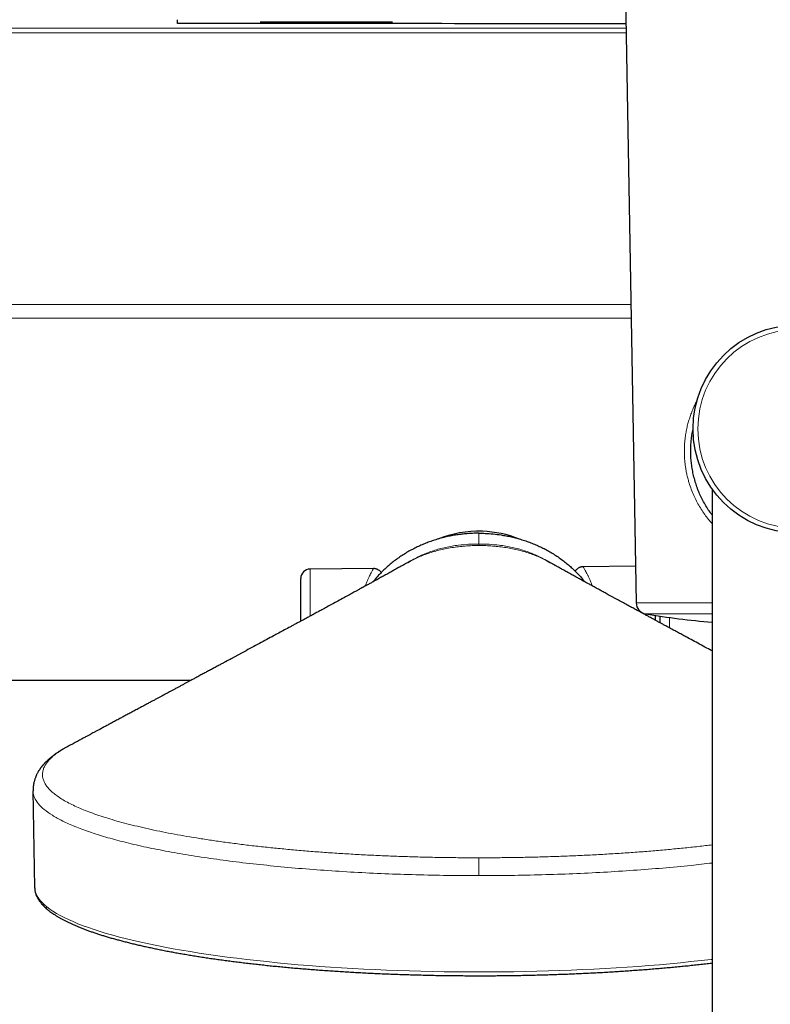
# Model space of a CAD drawing. Header units: millimetres. Extents: x 8 to 2236, y 12 to 2208.
# Tile 13 of 173: x 1039 to 1118, y 517 to 621. Entities that reach past the tile are written whole.
import ezdxf

# ---------------------------------------------------------------- set-up
doc = ezdxf.new("R2010")
doc.units = ezdxf.units.MM

msp = doc.modelspace()

# ---------------------------------------------------------------- linework, layer by layer
at = {"color": 7, "linetype": 'Continuous', "lineweight": 30}
for p, q in [((1102.48, 646.65), (1104, 559.58)), ((1055.48, 620.86), (1055.48, 621.25)), ((1064.22, 621.03), (1078.22, 621.03)), ((1112.02, 571.66), (1112.02, 186.66)), ((1079.86, 563.86), (1079.87, 563.86)), ((1094.87, 563.86), (1094.86, 563.86)), ((1103.93, 563.46), (1098.39, 563.41)), ((1076.2, 563.22), (1069.51, 563.16)), ((1068.52, 557.65), (1068.52, 562.16)), ((1106.02, 558.26), (1106.02, 557.76)), ((1106.52, 557.48), (1106.52, 558.19)), ((1022.86, 551.41), (1056.93, 551.41)), ((1043.87, 544.39), (1043.85, 544.38)), ((1040.19, 539.72), (1040.37, 529.49)), ((1040.37, 529.49), (1040.37, 529.49))]:
    msp.add_line(p, q, dxfattribs=at)
at = {"color": 252, "linetype": 'Continuous', "lineweight": 0}
for p, q in [((1102.94, 620.36), (1029.54, 620.36)), ((1102.95, 619.86), (1029.54, 619.86)), ((1029.54, 591.12), (1103.45, 591.12)), ((1103.48, 589.69), (1029.54, 589.69)), ((1087.36, 566.95), (1087.36, 565.81)), ((1087.36, 566.94), (1087.36, 566.95)), ((1087.36, 565.71), (1087.36, 565.65)), ((1069.51, 563.16), (1069.51, 558.19)), ((1104, 559.58), (1112.02, 559.58)), ((1105.01, 558.3), (1105.01, 558.42)), ((1112.02, 558.42), (1105.01, 558.42)), ((1107.52, 558.05), (1107.52, 556.94))]:
    msp.add_line(p, q, dxfattribs=at)
at = {"color": 252, "linetype": 'Continuous', "lineweight": 0, "flags": 128}
msp.add_lwpolyline([(1040.37, 529.49), (1040.39, 529.29), (1040.44, 529.06), (1040.52, 528.82), (1040.63, 528.59), (1040.77, 528.35), (1040.95, 528.12), (1041.16, 527.89), (1041.4, 527.66), (1041.67, 527.43), (1041.97, 527.2), (1042.31, 526.98), (1042.67, 526.75), (1043.07, 526.53), (1043.49, 526.31), (1043.95, 526.09), (1044.44, 525.88), (1044.95, 525.66), (1045.49, 525.45), (1046.07, 525.25), (1046.67, 525.04), (1047.3, 524.84), (1047.95, 524.64), (1048.64, 524.45), (1049.35, 524.25), (1050.08, 524.07), (1050.84, 523.88), (1051.63, 523.7), (1052.44, 523.53), (1053.28, 523.35), (1054.14, 523.18), (1055.02, 523.02), (1055.92, 522.86), (1056.85, 522.71), (1057.79, 522.56), (1058.76, 522.41), (1059.74, 522.27), (1060.75, 522.14), (1061.77, 522.01), (1062.81, 521.88), (1063.87, 521.76), (1064.94, 521.65), (1066.03, 521.54), (1067.13, 521.43), (1068.25, 521.33), (1069.38, 521.24), (1070.52, 521.15), (1071.68, 521.07), (1072.84, 521), (1074.02, 520.93), (1075.2, 520.86), (1076.39, 520.81), (1077.59, 520.75), (1078.8, 520.71), (1080.01, 520.67), (1081.23, 520.64), (1082.45, 520.61), (1083.68, 520.59), (1084.9, 520.57), (1086.13, 520.56), (1087.36, 520.56), (1088.59, 520.56), (1089.82, 520.57), (1091.05, 520.59), (1092.28, 520.61), (1093.5, 520.64), (1094.71, 520.67), (1095.93, 520.71), (1097.13, 520.75), (1098.33, 520.81), (1099.53, 520.86), (1100.71, 520.93), (1101.88, 521), (1103.05, 521.07), (1104.2, 521.15), (1105.35, 521.24), (1106.48, 521.33), (1107.59, 521.43), (1108.7, 521.54), (1109.79, 521.65), (1110.86, 521.76), (1111.92, 521.88), (1112.02, 521.89)], dxfattribs=at)
at = {"color": 7, "linetype": 'Continuous', "lineweight": 30}
msp.add_circle((1121.02, 577.98), 11, dxfattribs=at)
at = {"color": 252, "linetype": 'Continuous', "lineweight": 0}
msp.add_circle((1121.02, 577.98), 10.5, dxfattribs=at)
at = {"color": 7, "linetype": 'Continuous', "lineweight": 30}
for centre, radius, start, end in [((1087.36, 555.53), 11.63, 88.1812, 111.9527), ((1087.36, 555.53), 11.63, 68.3601, 88.1812), ((1069.52, 562.16), 1, 90.5, 180), ((1105.2, 559.6), 1.2, 181, 260.7875), ((1121.02, 657.13), 100, 260.7875, 264.8364)]:
    msp.add_arc(centre, radius, start, end, dxfattribs=at)
for points, knots in [([(1102.93, 620.82), (1097.78, 620.82), (1085.44, 620.83), (1069.63, 620.84), (1058.97, 620.86), (1055.48, 620.86)], [0, 0, 0, 0, 0.325986, 0.7796802, 1, 1, 1, 1]), ([(1112.02, 568.89), (1111.98, 568.94), (1111.81, 569.16), (1111.54, 569.56), (1111.21, 570.11), (1110.91, 570.68), (1110.65, 571.26), (1110.42, 571.84), (1110.23, 572.43), (1110.07, 573.04), (1109.94, 573.66), (1109.85, 574.26), (1109.79, 574.84), (1109.77, 575.39), (1109.77, 575.95), (1109.8, 576.5), (1109.86, 577.07), (1109.93, 577.56), (1110, 577.87), (1110.02, 577.97)], [0, 0, 0, 0, 0.021333, 0.090495, 0.159629, 0.228634, 0.29744, 0.362229, 0.427257, 0.49232, 0.55726, 0.621975, 0.678026, 0.734271, 0.790587, 0.84684, 0.902898, 0.966849, 1, 1, 1, 1]), ([(1087.36, 566.95), (1087.36, 566.95), (1087.14, 566.95), (1086.73, 566.94), (1086.13, 566.9), (1085.57, 566.85), (1085.02, 566.78), (1084.46, 566.68), (1083.91, 566.57), (1083.36, 566.43), (1082.81, 566.27), (1082.27, 566.1), (1081.75, 565.9), (1081.23, 565.68), (1080.72, 565.44), (1080.21, 565.18), (1079.72, 564.9), (1079.23, 564.6), (1078.76, 564.28), (1078.31, 563.94), (1077.89, 563.6), (1077.5, 563.25), (1077.12, 562.89), (1076.73, 562.48), (1076.42, 562.12), (1076.24, 561.89), (1076.19, 561.83)], [0, 0, 0, 0, 0.000005, 0.053103, 0.096998, 0.140892, 0.18507, 0.229247, 0.273788, 0.318329, 0.36317, 0.408011, 0.452106, 0.496201, 0.540634, 0.585067, 0.629939, 0.674811, 0.720053, 0.765296, 0.806563, 0.847945, 0.889327, 0.930829, 0.981107, 1, 1, 1, 1]), ([(1087.36, 566.95), (1087.36, 566.95), (1087.59, 566.95), (1088.09, 566.94), (1088.87, 566.88), (1089.61, 566.79), (1090.26, 566.68), (1090.81, 566.57), (1091.36, 566.43), (1091.91, 566.27), (1092.45, 566.1), (1092.98, 565.9), (1093.5, 565.68), (1094.01, 565.45), (1094.51, 565.19), (1095.01, 564.91), (1095.49, 564.6), (1095.97, 564.28), (1096.42, 563.94), (1096.84, 563.6), (1097.23, 563.25), (1097.61, 562.89), (1098.02, 562.45), (1098.33, 562.1), (1098.51, 561.87), (1098.54, 561.83)], [0, 0, 0, 0, 0.000005, 0.053104, 0.118848, 0.184592, 0.228947, 0.273301, 0.318149, 0.362997, 0.408008, 0.451918, 0.495991, 0.540065, 0.584709, 0.629352, 0.674598, 0.719843, 0.765297, 0.806573, 0.847848, 0.88934, 0.930832, 0.988193, 1, 1, 1, 1]), ([(1079.87, 563.87), (1079.82, 563.84), (1079.72, 563.79), (1079.59, 563.71), (1079.49, 563.66), (1079.42, 563.62), (1079.36, 563.58), (1079.27, 563.53), (1079.13, 563.46), (1078.95, 563.36), (1078.77, 563.26), (1078.6, 563.16), (1078.42, 563.06), (1078.24, 562.96), (1078.04, 562.85), (1077.82, 562.73), (1077.6, 562.6), (1077.38, 562.48), (1077.17, 562.37), (1076.96, 562.25), (1076.75, 562.13), (1076.51, 562), (1076.29, 561.88), (1076.09, 561.77), (1075.92, 561.68), (1075.76, 561.59), (1075.58, 561.49), (1075.4, 561.39), (1075.2, 561.28), (1074.99, 561.17), (1074.79, 561.06), (1074.6, 560.96), (1074.44, 560.87), (1074.29, 560.79), (1074.12, 560.69), (1073.91, 560.58), (1073.66, 560.44), (1073.38, 560.29), (1072.97, 560.07), (1072.46, 559.79), (1071.86, 559.46), (1071.29, 559.15), (1070.85, 558.91), (1070.53, 558.74), (1070.31, 558.62), (1070.1, 558.51), (1069.93, 558.41), (1069.79, 558.34), (1069.69, 558.28), (1069.59, 558.23), (1069.47, 558.17), (1069.31, 558.08), (1069.1, 557.97), (1068.85, 557.83), (1068.57, 557.68), (1068.25, 557.51), (1067.92, 557.33), (1067.59, 557.15), (1067.17, 556.92), (1066.65, 556.64), (1066.05, 556.32), (1065.42, 555.98), (1064.72, 555.6), (1063.94, 555.18), (1063.14, 554.75), (1062.51, 554.41), (1062.06, 554.17), (1061.8, 554.03), (1061.54, 553.89), (1061.29, 553.75), (1061.05, 553.62), (1060.83, 553.51), (1060.66, 553.41), (1060.52, 553.34), (1060.41, 553.28), (1060.29, 553.21), (1060.14, 553.13), (1059.97, 553.04), (1059.77, 552.94), (1059.5, 552.79), (1059.17, 552.61), (1058.77, 552.39), (1058.36, 552.18), (1058.01, 551.99), (1057.73, 551.84), (1057.52, 551.72), (1057.32, 551.62), (1057.15, 551.53), (1056.98, 551.43), (1056.78, 551.33), (1056.54, 551.2), (1056.26, 551.05), (1055.96, 550.89), (1055.66, 550.72), (1055.35, 550.56), (1055.06, 550.4), (1054.78, 550.25), (1054.54, 550.12), (1054.3, 549.99), (1054.06, 549.86), (1053.81, 549.73), (1053.54, 549.58), (1053.26, 549.43), (1052.96, 549.27), (1052.63, 549.1), (1052.24, 548.89), (1051.8, 548.65), (1051.32, 548.39), (1050.87, 548.15), (1050.44, 547.92), (1050.03, 547.7), (1049.65, 547.5), (1049.24, 547.28), (1048.83, 547.06), (1048.4, 546.83), (1048.01, 546.62), (1047.63, 546.41), (1047.28, 546.22), (1047.01, 546.08), (1046.82, 545.98), (1046.68, 545.91), (1046.52, 545.82), (1046.31, 545.71), (1046.05, 545.57), (1045.75, 545.4), (1045.39, 545.21), (1044.99, 545), (1044.54, 544.75), (1044.16, 544.55), (1043.93, 544.43), (1043.86, 544.39)], [0, 0, 0, 0, 0.004372, 0.008195, 0.010953, 0.012683, 0.014243, 0.01604, 0.020504, 0.025565, 0.030994, 0.036033, 0.040654, 0.045856, 0.051542, 0.057332, 0.063896, 0.070288, 0.076088, 0.081546, 0.087611, 0.094366, 0.101071, 0.106396, 0.110965, 0.115467, 0.120217, 0.125303, 0.130859, 0.136883, 0.142925, 0.148111, 0.152423, 0.156264, 0.160713, 0.166811, 0.173826, 0.181747, 0.189961, 0.207817, 0.22458, 0.240293, 0.255092, 0.261329, 0.2674, 0.273292, 0.278483, 0.281893, 0.284718, 0.287087, 0.289815, 0.29465, 0.30053, 0.30745, 0.315403, 0.324381, 0.333711, 0.342786, 0.351608, 0.369286, 0.385896, 0.401464, 0.422153, 0.443778, 0.466324, 0.48889, 0.496223, 0.50348, 0.510663, 0.517772, 0.524582, 0.530525, 0.535577, 0.538924, 0.541792, 0.545096, 0.549126, 0.55388, 0.559357, 0.565471, 0.576414, 0.587473, 0.598649, 0.609882, 0.616426, 0.622345, 0.627642, 0.632319, 0.63663, 0.642131, 0.648756, 0.656503, 0.665291, 0.673876, 0.681825, 0.690381, 0.69806, 0.704867, 0.71107, 0.71771, 0.724737, 0.732149, 0.739946, 0.748157, 0.757151, 0.767032, 0.780627, 0.793832, 0.806387, 0.818296, 0.829562, 0.84019, 0.850182, 0.86292, 0.87473, 0.885658, 0.895706, 0.90592, 0.915038, 0.91832, 0.921644, 0.926098, 0.931836, 0.939012, 0.94752, 0.957357, 0.96852, 0.981006, 0.994808, 1, 1, 1, 1]), ([(1080.11, 564.01), (1080.11, 564.01), (1080.11, 564.01), (1080.1, 564), (1080.07, 563.98), (1080.02, 563.96), (1079.96, 563.92), (1079.89, 563.88), (1079.86, 563.86)], [0, 0, 0, 0, 0.122323, 0.294413, 0.441969, 0.608095, 0.798103, 1, 1, 1, 1]), ([(1079.87, 563.85), (1079.88, 563.86), (1079.92, 563.89), (1079.99, 563.93), (1080.06, 563.97), (1080.09, 563.99), (1080.11, 564), (1080.11, 564.01), (1080.11, 564.01), (1080.11, 564.01)], [0, 0, 0, 0, 0.101425, 0.439655, 0.678837, 0.761623, 0.799025, 0.863048, 1, 1, 1, 1]), ([(1094.86, 563.86), (1094.83, 563.88), (1094.77, 563.92), (1094.7, 563.96), (1094.65, 563.98), (1094.63, 564), (1094.62, 564), (1094.61, 564.01), (1094.61, 564.01), (1094.61, 564.01)], [0, 0, 0, 0, 0.193289, 0.376379, 0.539709, 0.692268, 0.835754, 0.956226, 1, 1, 1, 1]), ([(1094.61, 564.01), (1094.61, 564.01), (1094.61, 564.01), (1094.63, 564), (1094.64, 563.99), (1094.68, 563.97), (1094.74, 563.93), (1094.8, 563.89), (1094.84, 563.87), (1094.85, 563.86)], [0, 0, 0, 0, 0.094257, 0.178497, 0.262245, 0.354656, 0.61962, 0.943111, 1, 1, 1, 1]), ([(1112.02, 554.52), (1111.89, 554.58), (1111.52, 554.78), (1110.9, 555.12), (1110.17, 555.51), (1109.56, 555.84), (1109.03, 556.12), (1108.59, 556.37), (1108.12, 556.62), (1107.63, 556.88), (1107.19, 557.12), (1106.82, 557.32), (1106.52, 557.48), (1106.23, 557.64), (1105.95, 557.79), (1105.72, 557.92), (1105.51, 558.03), (1105.34, 558.12), (1105.19, 558.2), (1105.06, 558.27), (1104.92, 558.35), (1104.75, 558.44), (1104.55, 558.55), (1104.33, 558.67), (1104.1, 558.79), (1103.87, 558.92), (1103.55, 559.09), (1103.14, 559.31), (1102.64, 559.59), (1102.2, 559.82), (1101.85, 560.02), (1101.58, 560.16), (1101.31, 560.31), (1101.06, 560.45), (1100.82, 560.57), (1100.62, 560.69), (1100.44, 560.78), (1100.28, 560.87), (1100.1, 560.97), (1099.89, 561.08), (1099.67, 561.21), (1099.45, 561.33), (1099.24, 561.44), (1099.01, 561.57), (1098.73, 561.72), (1098.38, 561.91), (1098.01, 562.12), (1097.64, 562.32), (1097.27, 562.52), (1096.95, 562.7), (1096.68, 562.85), (1096.47, 562.97), (1096.27, 563.08), (1096.09, 563.18), (1095.89, 563.29), (1095.73, 563.38), (1095.6, 563.45), (1095.51, 563.5), (1095.44, 563.54), (1095.37, 563.58), (1095.3, 563.62), (1095.23, 563.66), (1095.13, 563.72), (1095, 563.79), (1094.91, 563.84), (1094.86, 563.87)], [0, 0, 0, 0, 0.021448, 0.065255, 0.107441, 0.147954, 0.172758, 0.198574, 0.22572, 0.25422, 0.284101, 0.301447, 0.319241, 0.336707, 0.352417, 0.366325, 0.378219, 0.388355, 0.396724, 0.403395, 0.411071, 0.420898, 0.432868, 0.44586, 0.459226, 0.472968, 0.487091, 0.51484, 0.544153, 0.575145, 0.590353, 0.60595, 0.621938, 0.637172, 0.650772, 0.662724, 0.673014, 0.68182, 0.691894, 0.704152, 0.717972, 0.731119, 0.743135, 0.754114, 0.771582, 0.791612, 0.815691, 0.836527, 0.856993, 0.88013, 0.892965, 0.90551, 0.916844, 0.92703, 0.938794, 0.951571, 0.956739, 0.961627, 0.966136, 0.970102, 0.973525, 0.977389, 0.983206, 0.991197, 1, 1, 1, 1]), ([(1098.39, 563.41), (1098.35, 563.41), (1098.29, 563.41), (1098.19, 563.39), (1098.08, 563.36), (1097.97, 563.32), (1097.87, 563.26), (1097.78, 563.2), (1097.7, 563.13), (1097.63, 563.05), (1097.58, 562.99), (1097.55, 562.95), (1097.55, 562.94)], [0, 0, 0, 0, 0.095339, 0.20089, 0.306775, 0.424849, 0.539998, 0.652064, 0.76135, 0.868052, 0.972283, 1, 1, 1, 1]), ([(1077.03, 562.79), (1077.03, 562.79), (1077, 562.83), (1076.95, 562.89), (1076.88, 562.96), (1076.79, 563.03), (1076.69, 563.09), (1076.59, 563.14), (1076.48, 563.18), (1076.38, 563.2), (1076.29, 563.21), (1076.23, 563.21), (1076.2, 563.21)], [0, 0, 0, 0, 0.018848, 0.128375, 0.23822, 0.3599, 0.478575, 0.594131, 0.706857, 0.816936, 0.924468, 1, 1, 1, 1]), ([(1043.87, 544.4), (1043.82, 544.37), (1043.73, 544.32), (1043.6, 544.25), (1043.49, 544.19), (1043.4, 544.13), (1043.32, 544.09), (1043.27, 544.06), (1043.23, 544.03), (1043.19, 544.01), (1043.14, 543.98), (1043.08, 543.94), (1042.99, 543.88), (1042.9, 543.83), (1042.81, 543.77), (1042.72, 543.71), (1042.63, 543.65), (1042.55, 543.59), (1042.48, 543.54), (1042.39, 543.48), (1042.32, 543.42), (1042.25, 543.37), (1042.18, 543.31), (1042.11, 543.26), (1042.04, 543.2), (1041.98, 543.15), (1041.92, 543.1), (1041.87, 543.06), (1041.84, 543.03), (1041.81, 543), (1041.77, 542.97), (1041.73, 542.93), (1041.68, 542.88), (1041.61, 542.81), (1041.53, 542.74), (1041.46, 542.67), (1041.4, 542.6), (1041.35, 542.54), (1041.3, 542.49), (1041.26, 542.44), (1041.22, 542.4), (1041.19, 542.36), (1041.16, 542.33), (1041.13, 542.28), (1041.09, 542.23), (1041.04, 542.17), (1040.99, 542.11), (1040.95, 542.04), (1040.91, 541.99), (1040.88, 541.94), (1040.85, 541.89), (1040.81, 541.84), (1040.77, 541.78), (1040.72, 541.69), (1040.67, 541.59), (1040.61, 541.48), (1040.56, 541.38), (1040.52, 541.27), (1040.47, 541.16), (1040.42, 541.03), (1040.38, 540.91), (1040.34, 540.78), (1040.31, 540.66), (1040.29, 540.55), (1040.26, 540.44), (1040.25, 540.34), (1040.24, 540.27), (1040.23, 540.22), (1040.22, 540.17), (1040.22, 540.12), (1040.21, 540.06), (1040.21, 539.99), (1040.2, 539.91), (1040.2, 539.81), (1040.2, 539.74), (1040.2, 539.7)], [0, 0, 0, 0, 0.02251, 0.0424, 0.059675, 0.074336, 0.086386, 0.09568, 0.102459, 0.108285, 0.114741, 0.127836, 0.142939, 0.159733, 0.175657, 0.192749, 0.207813, 0.221908, 0.236732, 0.252311, 0.268679, 0.281118, 0.294295, 0.308211, 0.322867, 0.337925, 0.351073, 0.359756, 0.366989, 0.373747, 0.381616, 0.390621, 0.40076, 0.418481, 0.437223, 0.454347, 0.469817, 0.483632, 0.496021, 0.507631, 0.515456, 0.522905, 0.531033, 0.540868, 0.552413, 0.56567, 0.579974, 0.593957, 0.605815, 0.615593, 0.624736, 0.6339, 0.647687, 0.664337, 0.685019, 0.706785, 0.726393, 0.744072, 0.766144, 0.787417, 0.810004, 0.831259, 0.851703, 0.868645, 0.886595, 0.905839, 0.913294, 0.920851, 0.928509, 0.936615, 0.945096, 0.955672, 0.968347, 0.983123, 1, 1, 1, 1]), ([(1040.37, 529.49), (1040.38, 529.46), (1040.38, 529.38), (1040.39, 529.24), (1040.42, 529.07), (1040.46, 528.91), (1040.51, 528.74), (1040.58, 528.58), (1040.66, 528.41), (1040.75, 528.25), (1040.86, 528.09), (1040.98, 527.92), (1041.11, 527.76), (1041.26, 527.6), (1041.42, 527.44), (1041.59, 527.28), (1041.78, 527.12), (1041.98, 526.97), (1042.19, 526.81), (1042.41, 526.66), (1042.65, 526.51), (1042.89, 526.36), (1043.15, 526.21), (1043.42, 526.07), (1043.7, 525.92), (1044, 525.78), (1044.3, 525.64), (1044.62, 525.5), (1044.94, 525.36), (1045.28, 525.22), (1045.63, 525.09), (1045.99, 524.95), (1046.36, 524.82), (1046.74, 524.69), (1047.13, 524.56), (1047.53, 524.43), (1047.95, 524.31), (1048.37, 524.18), (1048.8, 524.06), (1049.25, 523.94), (1049.7, 523.82), (1050.16, 523.7), (1050.64, 523.58), (1051.12, 523.46), (1051.61, 523.35), (1052.11, 523.24), (1052.62, 523.13), (1053.14, 523.02), (1053.67, 522.91), (1054.21, 522.8), (1054.76, 522.7), (1055.32, 522.6), (1055.88, 522.5), (1056.45, 522.4), (1057.04, 522.3), (1057.63, 522.21), (1058.22, 522.11), (1058.83, 522.02), (1059.44, 521.93), (1060.06, 521.85), (1060.69, 521.76), (1061.32, 521.68), (1061.97, 521.6), (1062.61, 521.52), (1063.27, 521.44), (1063.93, 521.37), (1064.6, 521.3), (1065.27, 521.22), (1065.95, 521.16), (1066.64, 521.09), (1067.33, 521.03), (1068.03, 520.96), (1068.73, 520.9), (1069.44, 520.85), (1070.15, 520.79), (1070.86, 520.74), (1071.58, 520.69), (1072.31, 520.64), (1073.04, 520.59), (1073.77, 520.55), (1074.51, 520.51), (1075.25, 520.47), (1075.99, 520.43), (1076.74, 520.4), (1077.49, 520.36), (1078.24, 520.33), (1078.99, 520.31), (1079.75, 520.28), (1080.51, 520.26), (1081.27, 520.24), (1082.03, 520.22), (1082.79, 520.2), (1083.56, 520.19), (1084.32, 520.18), (1085.09, 520.17), (1085.86, 520.17), (1086.61, 520.16), (1087.25, 520.16), (1087.89, 520.16), (1088.54, 520.16), (1089.3, 520.17), (1090.07, 520.18), (1090.84, 520.19), (1091.6, 520.2), (1092.36, 520.21), (1093.13, 520.23), (1093.89, 520.25), (1094.65, 520.27), (1095.4, 520.3), (1096.16, 520.32), (1096.91, 520.35), (1097.66, 520.38), (1098.41, 520.42), (1099.16, 520.45), (1099.9, 520.49), (1100.63, 520.53), (1101.37, 520.57), (1102.1, 520.62), (1102.83, 520.67), (1103.55, 520.72), (1104.27, 520.77), (1104.98, 520.82), (1105.69, 520.88), (1106.39, 520.94), (1107.09, 521), (1107.79, 521.06), (1108.47, 521.13), (1109.16, 521.19), (1109.83, 521.26), (1110.5, 521.34), (1111.17, 521.41), (1111.67, 521.47), (1111.95, 521.5), (1112.02, 521.51)], [0, 0, 0, 0, 0.003707, 0.010581, 0.017473, 0.024411, 0.031419, 0.03852, 0.04573, 0.05306, 0.060511, 0.068079, 0.075755, 0.08352, 0.091359, 0.099251, 0.10718, 0.115132, 0.123095, 0.131059, 0.139019, 0.14697, 0.154911, 0.162841, 0.170758, 0.178664, 0.186559, 0.194442, 0.202315, 0.210178, 0.218033, 0.225879, 0.233717, 0.241548, 0.249373, 0.257192, 0.265005, 0.272813, 0.280617, 0.288416, 0.296212, 0.304003, 0.311792, 0.319577, 0.327359, 0.335139, 0.342916, 0.350691, 0.358464, 0.366235, 0.374004, 0.381771, 0.389537, 0.397301, 0.405064, 0.412826, 0.420586, 0.428346, 0.436104, 0.443861, 0.451617, 0.459373, 0.467127, 0.474881, 0.482635, 0.490387, 0.498139, 0.50589, 0.513641, 0.521391, 0.529141, 0.53689, 0.544639, 0.552387, 0.560135, 0.567883, 0.57563, 0.583377, 0.591124, 0.59887, 0.606617, 0.614362, 0.622108, 0.629854, 0.637599, 0.645344, 0.653089, 0.660834, 0.668579, 0.676323, 0.684068, 0.691812, 0.699557, 0.707301, 0.715045, 0.722789, 0.730534, 0.737987, 0.742063, 0.749807, 0.757551, 0.765296, 0.77304, 0.780784, 0.788528, 0.796273, 0.804017, 0.811762, 0.819506, 0.827251, 0.834996, 0.842741, 0.850486, 0.858232, 0.865977, 0.873723, 0.881469, 0.889215, 0.896962, 0.904709, 0.912456, 0.920203, 0.927951, 0.935699, 0.943447, 0.951196, 0.958945, 0.966695, 0.974445, 0.982196, 0.989948, 0.9977, 1, 1, 1, 1])]:
    msp.add_open_spline(points, degree=3, knots=knots, dxfattribs=at)
at = {"color": 252, "linetype": 'Continuous', "lineweight": 0}
for points, knots in [([(1110.44, 581), (1110.37, 580.87), (1110.23, 580.59), (1110.02, 580.14), (1109.83, 579.66), (1109.66, 579.17), (1109.5, 578.67), (1109.37, 578.15), (1109.27, 577.63), (1109.18, 577.05), (1109.12, 576.44), (1109.09, 575.78), (1109.1, 575.12), (1109.15, 574.46), (1109.22, 573.87), (1109.32, 573.34), (1109.42, 572.88), (1109.57, 572.35), (1109.76, 571.76), (1110.01, 571.11), (1110.3, 570.5), (1110.61, 569.91), (1110.96, 569.35), (1111.34, 568.8), (1111.69, 568.35), (1111.93, 568.08), (1112.02, 567.98)], [0, 0, 0, 0, 0.031893, 0.070042, 0.107613, 0.145206, 0.182772, 0.220845, 0.258947, 0.297013, 0.342836, 0.388656, 0.434225, 0.479794, 0.52527, 0.558447, 0.591649, 0.62483, 0.67517, 0.725515, 0.774093, 0.822957, 0.871824, 0.921049, 0.970275, 1, 1, 1, 1]), ([(1079.87, 563.86), (1079.96, 563.91), (1080.21, 564.06), (1080.67, 564.28), (1081.25, 564.54), (1081.85, 564.77), (1082.47, 564.98), (1083.12, 565.16), (1083.8, 565.31), (1084.49, 565.43), (1085.19, 565.53), (1085.91, 565.6), (1086.64, 565.64), (1087.12, 565.65), (1087.36, 565.65)], [0, 0, 0, 0, 0.043264, 0.130354, 0.217393, 0.30431, 0.391092, 0.477795, 0.56453, 0.651375, 0.738361, 0.825482, 0.912712, 1, 1, 1, 1]), ([(1080.12, 564), (1080.26, 564.09), (1080.65, 564.32), (1081.27, 564.62), (1081.95, 564.9), (1082.55, 565.11), (1083.18, 565.3), (1083.84, 565.46), (1084.52, 565.59), (1085.32, 565.7), (1086.27, 565.79), (1086.99, 565.81), (1087.36, 565.81), (1087.36, 565.81)], [0, 0, 0, 0, 0.077916, 0.209279, 0.296773, 0.384144, 0.471435, 0.558761, 0.646207, 0.733821, 0.865547, 0.997653, 1, 1, 1, 1]), ([(1087.36, 565.81), (1087.36, 565.81), (1087.36, 565.81), (1087.36, 565.8), (1087.36, 565.76), (1087.36, 565.73), (1087.36, 565.71)], [0, 0, 0, 0, 0.297301, 0.594784, 0.796188, 1, 1, 1, 1]), ([(1094.82, 563.88), (1094.61, 564.01), (1094.15, 564.28), (1093.45, 564.62), (1092.78, 564.9), (1092.18, 565.11), (1091.54, 565.3), (1090.89, 565.46), (1090.21, 565.59), (1089.4, 565.7), (1088.46, 565.79), (1087.74, 565.81), (1087.37, 565.81), (1087.36, 565.81)], [0, 0, 0, 0, 0.110687, 0.237381, 0.321766, 0.406031, 0.49022, 0.574442, 0.658781, 0.743281, 0.870325, 0.997736, 1, 1, 1, 1]), ([(1094.86, 563.86), (1094.77, 563.91), (1094.51, 564.06), (1094.05, 564.28), (1093.48, 564.54), (1092.88, 564.77), (1092.25, 564.98), (1091.6, 565.16), (1090.93, 565.31), (1090.24, 565.43), (1089.53, 565.53), (1088.82, 565.6), (1088.09, 565.64), (1087.61, 565.65), (1087.36, 565.65)], [0, 0, 0, 0, 0.043267, 0.130356, 0.217395, 0.304312, 0.391093, 0.477796, 0.564531, 0.651376, 0.738361, 0.825483, 0.912712, 1, 1, 1, 1]), ([(1098.39, 563.41), (1098.39, 563.41), (1098.39, 563.4), (1098.42, 563.36), (1098.46, 563.28), (1098.53, 563.17), (1098.61, 563.01), (1098.72, 562.81), (1098.84, 562.57), (1098.98, 562.29), (1099.13, 561.97), (1099.26, 561.66), (1099.34, 561.45), (1099.37, 561.37)], [0, 0, 0, 0, 0.079024, 0.166046, 0.253069, 0.340676, 0.439157, 0.538762, 0.63837, 0.738771, 0.839174, 0.939489, 1, 1, 1, 1]), ([(1075.32, 561.35), (1075.37, 561.47), (1075.47, 561.73), (1075.62, 562.05), (1075.75, 562.34), (1075.86, 562.57), (1075.95, 562.75), (1076.04, 562.91), (1076.11, 563.04), (1076.16, 563.13), (1076.19, 563.19), (1076.21, 563.22), (1076.2, 563.21), (1076.2, 563.21)], [0, 0, 0, 0, 0.104201, 0.212887, 0.321498, 0.413069, 0.50521, 0.597349, 0.690617, 0.783883, 0.878338, 0.972791, 1, 1, 1, 1]), ([(1043.85, 544.38), (1043.68, 544.29), (1043.32, 544.09), (1042.84, 543.78), (1042.4, 543.45), (1042.02, 543.11), (1041.72, 542.77), (1041.48, 542.42), (1041.31, 542.08), (1041.22, 541.73), (1041.19, 541.38), (1041.24, 541.04), (1041.35, 540.69), (1041.54, 540.35), (1041.79, 540.01), (1042.12, 539.67), (1042.52, 539.34), (1042.99, 539), (1043.53, 538.67), (1044.13, 538.34), (1044.8, 538.03), (1045.52, 537.71), (1046.31, 537.41), (1047.16, 537.11), (1048.09, 536.81), (1049.07, 536.52), (1050.12, 536.23), (1051.23, 535.96), (1052.38, 535.69), (1053.59, 535.43), (1054.83, 535.19), (1056.13, 534.95), (1057.48, 534.73), (1058.88, 534.51), (1060.34, 534.3), (1061.84, 534.1), (1063.38, 533.91), (1064.94, 533.74), (1066.54, 533.58), (1068.15, 533.43), (1069.79, 533.29), (1071.47, 533.17), (1073.18, 533.06), (1074.92, 532.96), (1076.68, 532.87), (1078.46, 532.8), (1080.24, 532.74), (1082.02, 532.69), (1083.8, 532.66), (1085.58, 532.64), (1086.77, 532.63), (1087.36, 532.63)], [0, 0, 0, 0, 0.017546, 0.037821, 0.05811, 0.078413, 0.099101, 0.119801, 0.140509, 0.16122, 0.181931, 0.202265, 0.22259, 0.2429, 0.263193, 0.283836, 0.304462, 0.325077, 0.345685, 0.366288, 0.386522, 0.406758, 0.427, 0.447249, 0.467877, 0.488513, 0.509156, 0.529802, 0.550451, 0.570732, 0.591015, 0.611301, 0.631588, 0.652246, 0.672904, 0.693563, 0.714223, 0.734884, 0.755177, 0.775471, 0.795766, 0.816061, 0.83666, 0.85726, 0.877861, 0.898463, 0.919066, 0.9393, 0.959534, 0.979768, 1, 1, 1, 1]), ([(1087.36, 530.75), (1086.25, 530.75), (1084.02, 530.76), (1080.7, 530.83), (1077.41, 530.94), (1074.17, 531.1), (1070.99, 531.3), (1067.9, 531.54), (1064.91, 531.83), (1062.03, 532.15), (1059.27, 532.51), (1056.66, 532.91), (1054.2, 533.34), (1051.9, 533.8), (1049.79, 534.3), (1047.86, 534.82), (1046.13, 535.36), (1044.6, 535.93), (1043.3, 536.52), (1042.21, 537.12), (1041.35, 537.74), (1040.71, 538.36), (1040.33, 539), (1040.17, 539.45), (1040.2, 539.69), (1040.21, 539.72)], [0, 0, 0, 0, 0.04518, 0.09036, 0.135539, 0.180719, 0.225899, 0.271079, 0.316259, 0.361438, 0.406618, 0.451798, 0.496978, 0.542157, 0.587337, 0.632517, 0.677697, 0.722877, 0.768056, 0.813236, 0.858416, 0.903596, 0.948776, 0.993955, 1, 1, 1, 1]), ([(1112.02, 534), (1111.79, 533.97), (1111.06, 533.88), (1109.78, 533.74), (1108.19, 533.58), (1106.58, 533.43), (1104.93, 533.29), (1103.26, 533.17), (1101.55, 533.06), (1099.81, 532.96), (1098.05, 532.87), (1096.27, 532.8), (1094.49, 532.74), (1092.71, 532.69), (1090.93, 532.66), (1089.15, 532.64), (1087.96, 532.63), (1087.36, 532.63)], [0, 0, 0, 0, 0.0307664, 0.100839, 0.1696643, 0.2384928, 0.3073238, 0.376157, 0.4460188, 0.515885, 0.5857557, 0.6556296, 0.7255051, 0.7941324, 0.8627576, 0.93138, 1, 1, 1, 1]), ([(1087.36, 532.63), (1087.36, 532.6), (1087.36, 532.52), (1087.36, 532.38), (1087.36, 532.23), (1087.36, 532.04), (1087.36, 531.86), (1087.36, 531.69), (1087.36, 531.53), (1087.36, 531.35), (1087.36, 531.15), (1087.36, 530.95), (1087.36, 530.82), (1087.36, 530.75)], [0, 0, 0, 0, 0.098352, 0.197437, 0.298584, 0.400392, 0.529819, 0.595558, 0.661689, 0.748205, 0.836566, 0.916714, 1, 1, 1, 1]), ([(1087.36, 530.75), (1088.48, 530.75), (1090.7, 530.76), (1094.03, 530.83), (1097.32, 530.94), (1100.56, 531.1), (1103.73, 531.3), (1106.82, 531.54), (1109.6, 531.8), (1111.28, 532), (1112.02, 532.08)], [0, 0, 0, 0, 0.128695, 0.25739, 0.386085, 0.514781, 0.643476, 0.772171, 0.900866, 1, 1, 1, 1])]:
    msp.add_open_spline(points, degree=3, knots=knots, dxfattribs=at)

doc.saveas('drawing.dxf')
